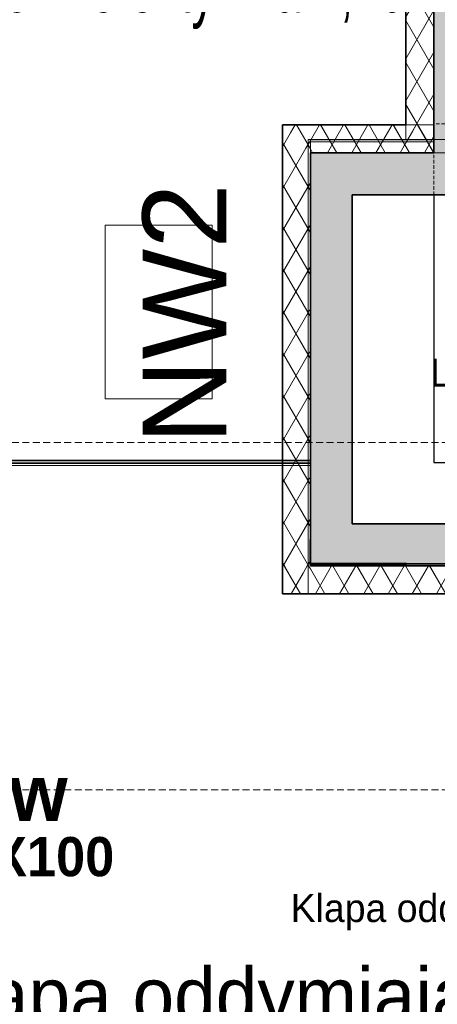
# Model space of a CAD drawing. Header units: millimetres. Extents: x 42175 to 97175, y 10092 to 468192.
# Tile 113 of 235: x 64178 to 67165, y 21347 to 28380. Entities that reach past the tile are written whole.
import ezdxf
from ezdxf.enums import TextEntityAlignment as Align

# ---------------------------------------------------------------- set-up
doc = ezdxf.new("R2010")
doc.units = ezdxf.units.MM
doc.linetypes.add('DASHED', pattern=[0.75, 0.5, -0.25])
doc.linetypes.add('HIDDEN', pattern=[0.375, 0.25, -0.125])
doc.layers.add('!!!opis SSP', color=1, linetype='Continuous', lineweight=18)
for name, color, linetype in [('#klimartzacja', 8, 'Continuous'), ('#Przebicia', 8, 'Continuous'), ('- A - ocieplenie', 8, 'Continuous'), ('2D - Rysunki i Obrazki', 8, 'Continuous'), ('Konstrukcja - Dach', 8, 'Continuous'), ('Konstrukcja - Siatka mod', 8, 'Continuous'), ('Konstrukcja - Stropy', 8, 'Continuous'), ('Konstrukcja - Ściany nośne wew..P', 8, 'Continuous'), ('Konstrukcja - Ściany zewnętrzne', 8, 'Continuous'), ('Opisy - Etykiety', 8, 'Continuous'), ('z JAN', 8, 'Continuous')]:
    doc.layers.add(name, color=color, linetype=linetype)
doc.styles.get("Standard").update_dxf_attribs({"font": 'ARIALN.TTF'})
doc.styles.add('STYL_AUTOMATYCZNY_1', font='ARIALN.TTF')
doc.styles.add('STYL_AUTOMATYCZNY_11', font='ARIALN.TTF')
doc.styles.add('STYL_AUTOMATYCZNY_14', font='ARIALN.TTF', dxfattribs={"width": 0.6})
doc.styles.add('STYL_AUTOMATYCZNY_5', font='ARIALN.TTF')
pattern_1 = [(60, (-175208.59, 306786.62), (-129.90381, 75), []), (120, (-175208.59, 306786.62), (129.90381, 75), [])]
pattern_2 = [(60, (-175208.28, 306786.62), (-129.90381, 75), []), (120, (-175208.28, 306786.62), (129.90381, 75), [])]

msp = doc.modelspace()

# ---------------------------------------------------------------- hatches: boundary and pattern name
at = {"layer": '- A - ocieplenie', "linetype": 'Continuous', "lineweight": 13}
h = msp.add_hatch(dxfattribs=at)
h.set_pattern_fill('Izolacja_miękka_0007', color=8, style=0, pattern_type=2)
h.set_pattern_definition(pattern_1)
h.paths.add_polyline_path([(66940, 30458.9), (66940, 27628.9), (67140, 27628.9), (67140, 30458.9)])
at = {"layer": '- A - ocieplenie', "linetype": 'Continuous', "lineweight": 13, "ltscale": 100}
h = msp.add_hatch(dxfattribs=at)
h.set_pattern_fill('Izolacja_miękka_0007_0007', color=8, style=0, pattern_type=2)
h.set_pattern_definition(pattern_2)
h.paths.add_polyline_path([(66940.3, 30251.3), (66940.3, 27520.5), (67140.3, 27520.5), (67140.3, 30251.3)])
at = {"layer": '- A - ocieplenie', "linetype": 'Continuous', "lineweight": 13}
h = msp.add_hatch(dxfattribs=at)
h.set_pattern_fill('Izolacja_miękka_0007', color=8, style=0, pattern_type=2)
h.set_pattern_definition(pattern_1)
h.paths.add_polyline_path([(66056.8, 27628.9), (66256.8, 27428.9), (66256.8, 27628.9)])
h = msp.add_hatch(dxfattribs=at)
h.set_pattern_fill('Izolacja_miękka_0007', color=8, style=0, pattern_type=2)
h.set_pattern_definition(pattern_1)
h.paths.add_polyline_path([(66056.8, 27428.9), (66256.8, 27428.9), (66056.8, 27628.9)])
at = {"layer": '- A - ocieplenie', "linetype": 'Continuous', "lineweight": 13, "ltscale": 100}
h = msp.add_hatch(dxfattribs=at)
h.set_pattern_fill('Izolacja_miękka_0007_0007', color=8, style=0, pattern_type=2)
h.set_pattern_definition(pattern_2)
h.paths.add_polyline_path([(66057.1, 27628.9), (66257.1, 27428.9), (66257.1, 27628.9)])
h = msp.add_hatch(dxfattribs=at)
h.set_pattern_fill('Izolacja_miękka_0007_0007', color=8, style=0, pattern_type=2)
h.set_pattern_definition(pattern_2)
h.paths.add_polyline_path([(66057.1, 27428.9), (66257.1, 27428.9), (66057.1, 27628.9)])
at = {"layer": '- A - ocieplenie', "linetype": 'Continuous', "lineweight": 13}
h = msp.add_hatch(dxfattribs=at)
h.set_pattern_fill('Izolacja_miękka_0007', color=8, style=0, pattern_type=2)
h.set_pattern_definition(pattern_1)
h.paths.add_polyline_path([(66940, 27628.9), (66256.8, 27628.9), (66256.8, 27428.9), (66940, 27428.9)])
at = {"layer": '- A - ocieplenie', "linetype": 'Continuous', "lineweight": 13, "ltscale": 100}
h = msp.add_hatch(dxfattribs=at)
h.set_pattern_fill('Izolacja_miękka_0007_0007', color=8, style=0, pattern_type=2)
h.set_pattern_definition(pattern_2)
h.paths.add_polyline_path([(66257.1, 27428.9), (67140.3, 27428.9), (67140.3, 27628.9), (66257.1, 27628.9)])
at = {"layer": '- A - ocieplenie', "linetype": 'Continuous', "lineweight": 13}
h = msp.add_hatch(dxfattribs=at)
h.set_pattern_fill('Izolacja_miękka_0007', color=8, style=0, pattern_type=2)
h.set_pattern_definition(pattern_1)
h.paths.add_polyline_path([(66940, 27428.9), (67140, 27428.9), (66940, 27628.9)])
h = msp.add_hatch(dxfattribs=at)
h.set_pattern_fill('Izolacja_miękka_0007', color=8, style=0, pattern_type=2)
h.set_pattern_definition(pattern_1)
h.paths.add_polyline_path([(66940, 27628.9), (67140, 27428.9), (67140, 27628.9)])
h = msp.add_hatch(dxfattribs=at)
h.set_pattern_fill('Izolacja_miękka_0007', color=8, style=0, pattern_type=2)
h.set_pattern_definition(pattern_1)
h.paths.add_polyline_path([(66056.8, 27428.9), (66056.8, 24479), (66256.8, 24479), (66256.8, 27428.9)])
at = {"layer": '- A - ocieplenie', "linetype": 'Continuous', "lineweight": 13, "ltscale": 100}
h = msp.add_hatch(dxfattribs=at)
h.set_pattern_fill('Izolacja_miękka_0007_0007', color=8, style=0, pattern_type=2)
h.set_pattern_definition(pattern_2)
h.paths.add_polyline_path([(66057.1, 27428.9), (66057.1, 24479), (66257.1, 24479), (66257.1, 27428.9)])
at = {"layer": '- A - ocieplenie', "linetype": 'Continuous', "lineweight": 13}
h = msp.add_hatch(dxfattribs=at)
h.set_pattern_fill('Izolacja_miękka_0007', color=8, style=0, pattern_type=2)
h.set_pattern_definition(pattern_1)
h.paths.add_polyline_path([(66256.8, 24479), (66056.8, 24279), (66256.8, 24279)])
h = msp.add_hatch(dxfattribs=at)
h.set_pattern_fill('Izolacja_miękka_0007', color=8, style=0, pattern_type=2)
h.set_pattern_definition(pattern_1)
h.paths.add_polyline_path([(66256.8, 24479), (66056.8, 24479), (66056.8, 24279)])
at = {"layer": '- A - ocieplenie', "linetype": 'Continuous', "lineweight": 13, "ltscale": 100}
h = msp.add_hatch(dxfattribs=at)
h.set_pattern_fill('Izolacja_miękka_0007_0007', color=8, style=0, pattern_type=2)
h.set_pattern_definition(pattern_2)
h.paths.add_polyline_path([(66257.1, 24479), (66057.1, 24279), (66257.1, 24279)])
h = msp.add_hatch(dxfattribs=at)
h.set_pattern_fill('Izolacja_miękka_0007_0007', color=8, style=0, pattern_type=2)
h.set_pattern_definition(pattern_2)
h.paths.add_polyline_path([(66257.1, 24479), (66057.1, 24479), (66057.1, 24279)])
at = {"layer": '- A - ocieplenie', "linetype": 'Continuous', "lineweight": 13}
h = msp.add_hatch(dxfattribs=at)
h.set_pattern_fill('Izolacja_miękka_0007', color=8, style=0, pattern_type=2)
h.set_pattern_definition(pattern_1)
h.paths.add_polyline_path([(66256.8, 24279), (68302.5, 24279), (68302.5, 24479), (66256.8, 24479)])
at = {"layer": '- A - ocieplenie', "linetype": 'Continuous', "lineweight": 13, "ltscale": 100}
h = msp.add_hatch(dxfattribs=at)
h.set_pattern_fill('Izolacja_miękka_0007_0007', color=8, style=0, pattern_type=2)
h.set_pattern_definition(pattern_2)
h.paths.add_polyline_path([(66257.1, 24279), (68302.8, 24279), (68302.8, 24479), (66257.1, 24479)])
at = {"layer": 'Konstrukcja - Ściany nośne wew..P', "linetype": 'Continuous', "lineweight": 13}
for points in [[(66556.8, 27128.9), (66256.8, 27428.9), (66256.8, 27128.9)], [(66556.8, 27428.9), (66256.8, 27428.9), (66556.8, 27128.9)], [(66556.8, 27128.9), (67440, 27128.9), (67440, 27428.9), (66556.8, 27428.9)], [(66556.8, 24779), (66556.8, 27128.9), (66256.8, 27128.9), (66256.8, 24779)], [(66256.8, 24779), (66256.8, 24479), (66556.8, 24779)], [(66556.8, 24779), (66256.8, 24479), (66556.8, 24479)], [(66556.8, 24779), (66556.8, 24479), (68302.5, 24479), (68302.5, 24779)]]:
    msp.add_hatch(color=8, dxfattribs=at).paths.add_polyline_path(points)
at = {"layer": 'Konstrukcja - Ściany zewnętrzne', "linetype": 'Continuous', "lineweight": 13}
msp.add_hatch(color=8, dxfattribs=at).paths.add_polyline_path([(67140, 30458.9), (67140, 27428.9), (67440, 27428.9), (67440, 30458.9)])

# ---------------------------------------------------------------- linework, layer by layer
at = {"layer": '#klimartzacja', "color": 8, "linetype": 'Continuous', "lineweight": 0, "ltscale": 100}
for p, q in [((65554.1, 26911.9), (64789.1, 26911.9)), ((64789.1, 26911.9), (64789.1, 25671.9)), ((65554.1, 25671.9), (65554.1, 26911.9)), ((65554.1, 25671.9), (64789.1, 25671.9))]:
    msp.add_line(p, q, dxfattribs=at)
at = {"layer": '#Przebicia', "color": 8, "linetype": 'Continuous', "lineweight": 25, "ltscale": 100}
for p, q in [((67140, 27128.9), (67140, 25217.1)), ((67140, 25217.1), (69375.4, 25217.1))]:
    msp.add_line(p, q, dxfattribs=at)
at = {"layer": '- A - ocieplenie', "color": 8, "linetype": 'Continuous', "lineweight": 35, "ltscale": 100, "flags": 128}
for points in [[(66940, 30458.9), (66940, 27628.9)], [(67140, 27428.9), (67140, 30458.9)], [(66056.8, 27628.9), (66256.8, 27628.9)], [(66056.8, 27628.9), (66056.8, 24279)], [(66940, 27628.9), (66256.8, 27628.9)], [(66256.8, 24479), (66256.8, 27428.9)], [(66256.8, 27428.9), (66940, 27428.9)], [(67140, 27428.9), (66940, 27428.9)], [(68302.5, 24479), (66256.8, 24479)], [(66056.8, 24279), (66256.8, 24279)], [(66256.8, 24279), (68302.5, 24279)]]:
    msp.add_lwpolyline(points, dxfattribs=at)
at = {"layer": '- A - ocieplenie', "color": 8, "linetype": 'Continuous', "lineweight": 13, "ltscale": 100, "flags": 128}
for points in [[(67140.3, 27520.5), (67140.3, 30451.3)], [(66940.3, 30251.3), (66940.3, 27520.5)], [(66057.1, 27628.9), (66257.1, 27628.9)], [(66057.1, 27628.9), (66057.1, 24279)], [(67140.3, 27628.9), (66257.1, 27628.9)], [(67140.3, 27428.9), (67140.3, 27628.9)], [(67140.3, 27520.5), (66940.3, 27520.5)], [(66257.1, 24479), (66257.1, 27428.9)], [(66257.1, 27428.9), (67140.3, 27428.9)], [(68302.8, 24479), (66257.1, 24479)], [(66057.1, 24279), (66257.1, 24279)], [(66257.1, 24279), (68302.8, 24279)]]:
    msp.add_lwpolyline(points, dxfattribs=at)
at = {"layer": 'Konstrukcja - Dach', "color": 8, "linetype": 'Continuous', "lineweight": 13, "ltscale": 100, "flags": 128}
for points in [[(67140, 30451.3), (67140, 27520.5)], [(67140, 30451.3), (67140, 27520.5)], [(67140.3, 30451.3), (67140.3, 27520.5)], [(67140.3, 30451.3), (67140.3, 27520.5)], [(66256.8, 27520.5), (66256.8, 25208.9)], [(67140, 27520.5), (66256.8, 27520.5)], [(66256.8, 27520.5), (66256.8, 25208.9)], [(67140, 27520.5), (66256.8, 27520.5)], [(67140, 27506.9), (66256.8, 27506.9)], [(67140, 27506.9), (66256.8, 27506.9)], [(66257.1, 27520.5), (66257.1, 25208.9)], [(67140.3, 27520.5), (66257.1, 27520.5)], [(66257.1, 27520.5), (66257.1, 25208.9)], [(67140.3, 27520.5), (66257.1, 27520.5)], [(67140.3, 27506.9), (66257.1, 27506.9)], [(67140.3, 27506.9), (66257.1, 27506.9)], [(67140, 27520.5), (67140, 27506.9)], [(67140, 27520.5), (67140, 27506.9)], [(67140.3, 27520.5), (67140.3, 27506.9)], [(67140.3, 27520.5), (67140.3, 27506.9)], [(55620, 25234.7), (66256.8, 25234.7)], [(55620, 25222.5), (66256.8, 25233.8)], [(55620, 25208.9), (66256.8, 25220.2)], [(55620, 25220.2), (66256.8, 25220.2)], [(66256.8, 25208.9), (55620, 25208.9)], [(66256.8, 25208.9), (55620, 25208.9)], [(66256.8, 25195.3), (55620, 25195.3)], [(66256.8, 25195.3), (55620, 25195.3)], [(55620.3, 25222.5), (66257.1, 25233.8)], [(55620.3, 25231.5), (66257.1, 25231.5)], [(55620.3, 25208.9), (66257.1, 25220.2)], [(55620.3, 25220.2), (66257.1, 25220.2)], [(66257.1, 25208.9), (55620.3, 25208.9)], [(66257.1, 25208.9), (55620.3, 25208.9)], [(66257.1, 25195.3), (55620.3, 25195.3)], [(66257.1, 25195.3), (55620.3, 25195.3)], [(66256.8, 25220.2), (66254.3, 24485.8)], [(66257.1, 25220.2), (66254.6, 24485.8)], [(66256.8, 25220.2), (66256.8, 25234.7)], [(66256.8, 25220.2), (66256.8, 25233.8)], [(66256.8, 25220.2), (66256.8, 24479)], [(66256.8, 25208.9), (66256.8, 25195.3)], [(66256.8, 25208.9), (66256.8, 25195.3)], [(66257.1, 25220.2), (66257.1, 25233.8)], [(66257.1, 25220.2), (66257.1, 25231.5)], [(66257.1, 25220.2), (66257.1, 24479)], [(66257.1, 25208.9), (66257.1, 25195.3)], [(66257.1, 25208.9), (66257.1, 25195.3)], [(66254.3, 24485.8), (69702.1, 24474.4)], [(66254.4, 24499.4), (69702.1, 24488)], [(66254.6, 24485.8), (69702.4, 24474.4)], [(66254.7, 24499.4), (69702.4, 24488)], [(66256.8, 24493.5), (69712.1, 24493.5)], [(66256.8, 24479), (69712.1, 24479)], [(66257.1, 24490.4), (69712.5, 24490.4)], [(66257.1, 24479), (69712.5, 24479)]]:
    msp.add_lwpolyline(points, dxfattribs=at)
at = {"layer": 'Konstrukcja - Siatka mod', "color": 8, "linetype": 'DASHED', "lineweight": 13, "ltscale": 100}
for p, q in [((53022.5, 25358.9), (82467, 25358.9)), ((53022.5, 22878.9), (82467, 22878.9))]:
    msp.add_line(p, q, dxfattribs=at)
at = {"layer": 'Konstrukcja - Stropy', "color": 8, "linetype": 'Continuous', "lineweight": 13, "ltscale": 100, "flags": 128}
for points in [[(67140.3, 30958.9), (67140.3, 27520.5), (66257.1, 27520.5), (66257.1, 24479), (69704.8, 24479), (69704.8, 25220.2), (73720.3, 25220.2), (73720.3, 30958.9)], [(67140.3, 30758.9), (67140.3, 27524.9), (66241.5, 27524.9), (66241.5, 24279), (73520.3, 24279), (73520.3, 30758.9)]]:
    msp.add_lwpolyline(points, close=True, dxfattribs=at)
at = {"layer": 'Konstrukcja - Ściany nośne wew..P', "color": 8, "linetype": 'Continuous', "lineweight": 35, "ltscale": 100, "flags": 128}
for points in [[(66256.8, 27428.9), (66256.8, 27128.9)], [(67140, 27428.9), (66256.8, 27428.9)], [(66256.8, 27128.9), (66256.8, 24779)], [(66556.8, 27128.9), (67440, 27128.9)], [(66556.8, 24779), (66556.8, 27128.9)], [(66256.8, 24479), (66256.8, 24779)], [(68302.5, 24779), (66556.8, 24779)], [(66256.8, 24479), (68302.5, 24479)]]:
    msp.add_lwpolyline(points, dxfattribs=at)
at = {"layer": 'Konstrukcja - Ściany nośne wew..P', "color": 8, "linetype": 'Continuous', "lineweight": 13, "ltscale": 100, "flags": 128}
for points in [[(66257.1, 27428.9), (66257.1, 27128.9)], [(67440.3, 27428.9), (66257.1, 27428.9)], [(66257.1, 27128.9), (66257.1, 24779)], [(66557.1, 27128.9), (67440.3, 27128.9)], [(66557.1, 24779), (66557.1, 27128.9)], [(66257.1, 24479), (66257.1, 24779)], [(68302.8, 24779), (66557.1, 24779)], [(66257.1, 24479), (68302.8, 24479)]]:
    msp.add_lwpolyline(points, dxfattribs=at)
at = {"layer": 'Konstrukcja - Ściany zewnętrzne', "color": 8, "linetype": 'Continuous', "lineweight": 35, "ltscale": 100, "flags": 128}
msp.add_lwpolyline([(67140, 30758.9), (67140, 27428.9)], dxfattribs=at)
at = {"layer": 'Konstrukcja - Ściany zewnętrzne', "color": 8, "linetype": 'Continuous', "lineweight": 13, "ltscale": 100, "flags": 128}
for points in [[(67140.3, 30758.9), (67140.3, 27524.9)], [(67140.3, 27524.9), (67440.3, 27524.9)]]:
    msp.add_lwpolyline(points, dxfattribs=at)
at = {"layer": 'z JAN', "color": 8, "linetype": 'HIDDEN', "lineweight": 13, "ltscale": 100, "flags": 128}
msp.add_lwpolyline([(69691.8, 25217.1), (67140, 25217.1), (67140, 27636.6), (69691.8, 27636.6)], close=True, dxfattribs=at)

# ---------------------------------------------------------------- texts
at = {"layer": '!!!opis SSP'}
msp.add_text('L6/A13', height=200, dxfattribs=at).set_placement((67482.9, 25858.9), align=Align.MIDDLE_CENTER)
at = {"layer": '#klimartzacja', "color": 8, "linetype": 'Continuous', "lineweight": 35, "insert": (65656.8, 26279), "char_height": 600, "attachment_point": 8, "rotation": 90, "style": 'STYL_AUTOMATYCZNY_1'}
msp.add_mtext('\\A1;{\\pqc;\\fArial|b0|i0|c238|p0;\\W1.000000;NW2}', dxfattribs=at)
at = {"color": 8, "linetype": 'Continuous', "lineweight": 35, "insert": (63879.5, 28950.1), "char_height": 400, "attachment_point": 1, "style": 'STYL_AUTOMATYCZNY_14'}
msp.add_mtext('\\A1;{\\pql;\\fArial|b0|i0|c238|p0;\\W0.600000;pow. efektywna 2,10m\\fArial|b0|i0|c238|p0;\\W0.600000;\\A1{\\H.66x;\\S2^  ;}}', dxfattribs=at)
at = {"layer": '2D - Rysunki i Obrazki', "color": 8, "linetype": 'Continuous', "lineweight": 13, "insert": (64105.3, 22258.1), "char_height": 400, "attachment_point": 8, "line_spacing_factor": 0.772379, "style": 'STYL_AUTOMATYCZNY_11'}
msp.add_mtext('\\A1;{\\pqc;\\fF1|b1|i0|c0|p0;\\W1.000000;ww\\P\\pqc;\\fF1|b1|i0|c0|p0;\\H0.700000x;\\W1.000000;100X100}', dxfattribs=at)
at = {"layer": 'Opisy - Etykiety', "color": 8, "linetype": 'Continuous', "lineweight": 13, "attachment_point": 6, "style": 'STYL_AUTOMATYCZNY_5'}
for s, insert, char_height, line_spacing_factor in [('\\A1;{\\pqr;\\fGeneva|b0|i0|c0|p0;\\W1.000000;Klapa oddymiająca\\P\\pqr;\\fGeneva|b0|i0|c0|p0;\\W1.000000;100x1\\fGeneva|b0|i0|c0|p0;\\W1.000000;1\\fGeneva|b0|i0|c0|p0;\\W1.000000;0}', (68376.1, 21847.4), 200.0066, 1.116141), ('\\A1;{\\pqr;\\fGeneva|b0|i0|c0|p0;\\W1.000000;Klapa oddymiająca\\P\\pqr;\\fGeneva|b0|i0|c0|p0;\\W1.000000;100x110}', (67988.5, 21133.8), 400.013, 0.81961)]:
    msp.add_mtext(s, dxfattribs=dict(at, insert=insert, char_height=char_height, line_spacing_factor=line_spacing_factor))

doc.saveas('drawing.dxf')
